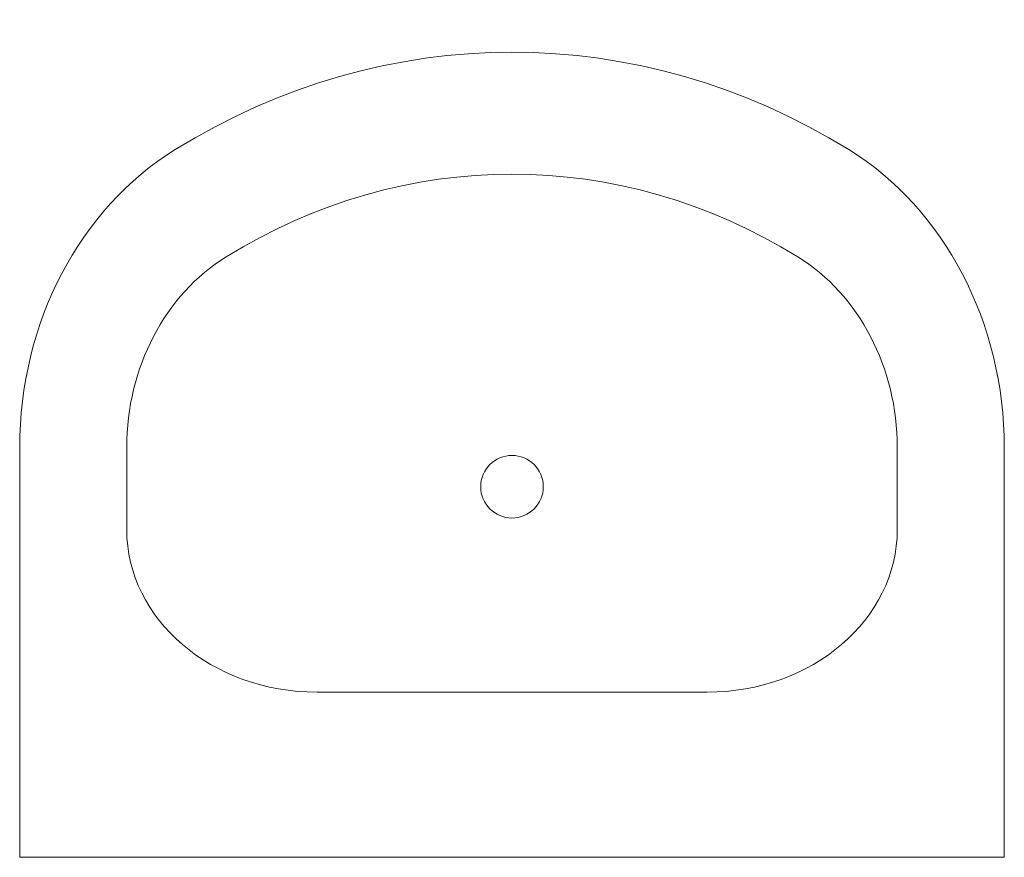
# Model space of a CAD drawing. Header units: millimetres. Extents: x 282377 to 1404227, y -783705 to 1038705.
# Tile 243 of 243: x 721838 to 727338, y 1034024 to 1038705. Entities that reach past the tile are written whole.
import ezdxf
from ezdxf.lldxf.tags import DXFTag

# ---------------------------------------------------------------- set-up
doc = ezdxf.new("R2010")
doc.units = ezdxf.units.MM
doc.linetypes.add('LINETYPE_0', pattern=[0])
doc.layers.add('5. Wyposażenie sanitane', color=5, linetype='Continuous', lineweight=0)
doc.layers.add('mm_woda_armatura', color=7, linetype='Continuous', lineweight=20)
doc.styles.get("Standard").update_dxf_attribs({"font": 'arial.ttf'})
tags = doc.linetypes.add('HOT_WATER_SUPPLY', pattern='A,12.7,-5.08,["HW",Standard,S=2.54,R=0,X=-2.54,Y=-1.27],-5.08', length=22.86).pattern_tags.tags
tags[6] = DXFTag(74, 10)

# ---------------------------------------------------------------- blocks, each defined once
blk = doc.blocks.new('Umywalka')
at = {"layer": '5. Wyposażenie sanitane', "linetype": 'LINETYPE_0'}
for p, q in [((8970.74, -85293.16), (8970.74, -85522.25)), ((8970.74, -85293.16), (9520.73, -85293.16)), ((9520.73, -85293.16), (9520.73, -85522.25)), ((9136.81, -85385.48), (9354.66, -85385.48)), ((9354.66, -85385.44), (9354.66, -85385.48)), ((9030.52, -85476.43), (9030.52, -85522.25)), ((9460.96, -85476.43), (9460.96, -85522.25))]:
    blk.add_line(p, q, dxfattribs=at)
blk.add_circle((9245.74, -85500.3), 17.5, dxfattribs=at)
at = {"layer": '5. Wyposażenie sanitane', "linetype": 'LINETYPE_0', "extrusion": (0, 0, -1)}
for centre, major_axis, ratio, start_param, end_param in [((9136.81, -85476.43), (-106.29, 0), 0.856009, 0, 1.570796), ((9354.66, -85476.43), (106.29, 0), 0.856009, -1.570796, 0), ((9136.79, -85522.25), (0, 189.38), 0.876812, 3.638567, 4.712389), ((9136.79, -85522.25), (0, 121.2), 0.876812, 3.638567, 4.712389), ((9354.69, -85522.25), (0, 121.2), 0.876812, 1.570796, 2.644618), ((9354.69, -85522.25), (0, 189.38), 0.876812, 1.570796, 2.644618), ((9245.74, -85293.16), (0, 381.82), 0.876812, 2.644618, 3.638567), ((9245.74, -85293.16), (0, 450), 0.876812, 2.644618, 3.638567)]:
    blk.add_ellipse(centre, major_axis=major_axis, ratio=ratio, start_param=start_param, end_param=end_param, dxfattribs=at)

msp = doc.modelspace()

# ---------------------------------------------------------------- block references
at = {"layer": 'mm_woda_armatura', "linetype": 'HOT_WATER_SUPPLY', "xscale": 10, "yscale": 10, "zscale": 10, "rotation": 180}
msp.add_blockref('Umywalka', (817045.2, 181092.4), dxfattribs=at)

doc.saveas('drawing.dxf')
